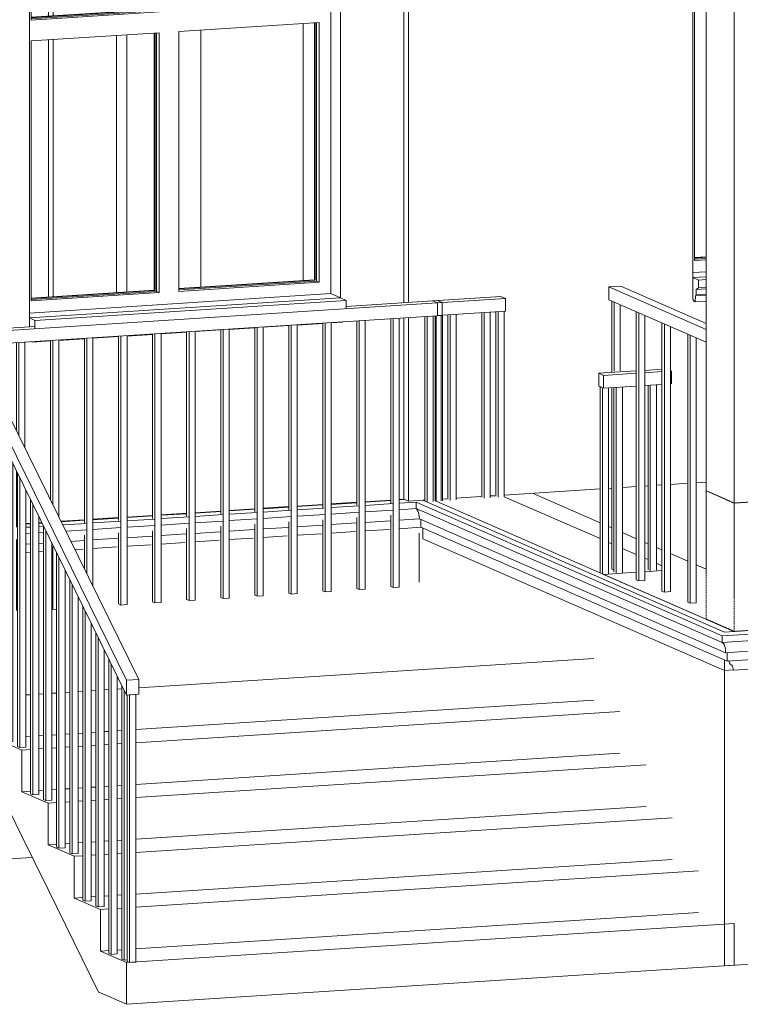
# Model space of a CAD drawing. Header units: millimetres. Extents: x -784 to 360321, y -10607 to 16514.
# Tile 87 of 95: x 335051 to 337819, y -5560 to -1779. Entities that reach past the tile are written whole.
import ezdxf

# ---------------------------------------------------------------- set-up
doc = ezdxf.new("R2010")
doc.units = ezdxf.units.MM
doc.linetypes.add('__FK_przerywana', pattern=[3.2004, 1.6002, -1.6002])
for name, color, linetype, lineweight in [('A-AREA', 7, 'Continuous', 5), ('A-GENM', 7, 'Continuous', 5), ('C-TOPO', 7, 'Continuous', 5), ('S-COLS', 7, 'Continuous', 5), ('S-COLS-SYMB', 7, 'Continuous', 18)]:
    doc.layers.add(name, color=color, linetype=linetype, lineweight=lineweight)
for name, color, linetype, lineweight, true_color in [('A-DOOR', 7, 'Continuous', 18, 0x7f7f7f), ('A-DOOR-FRAM', 7, 'Continuous', 18, 0x7f7f7f), ('A-FLOR', 7, 'Continuous', 18, 0x7f7f7f), ('A-FLOR-HRAL', 7, 'Continuous', 18, 0x7f7f7f), ('A-GLAZ', 7, 'Continuous', 18, 0x7f7f7f), ('A-WALL', 7, 'Continuous', 18, 0x7f7f7f), ('S-STRS', 7, 'Continuous', 18, 0x7f7f7f)]:
    doc.layers.add(name, color=color, linetype=linetype, lineweight=lineweight, true_color=true_color)

# ---------------------------------------------------------------- blocks, each defined once
blk = doc.blocks.new('ARC_DOOR - ARC_DOOR_CABIN_80 x 200-1830823-_3D_ Kopia 1 Kopia 2')
at = {"layer": 'A-DOOR', "color": 252, "lineweight": 9, "true_color": 0x929292}
for p, q in [((-19528.9, -1211.9), (-19528.9, -1765.5)), ((-19528.9, -1856.2), (-19528.9, -2843.5))]:
    blk.add_line(p, q, dxfattribs=at)
at = {"layer": 'A-DOOR-FRAM', "color": 252, "lineweight": 9, "true_color": 0x929292}
for p, q in [((-19528.9, -1765.5), (-19528.9, -1211.9)), ((-19510.2, -1210.7), (-19510.2, -1764.4)), ((-19528.9, -2843.5), (-19528.9, -1856.2)), ((-19510.2, -1855), (-19510.2, -2842.4))]:
    blk.add_line(p, q, dxfattribs=at)
blk = doc.blocks.new('Poręcz - 25mm-V392-_3D_ Kopia 1 Kopia 2')
at = {"layer": 'A-FLOR-HRAL', "lineweight": 9}
for p, q in [((-17073.7, -4015.9), (-17073.7, -2986.6)), ((-17064.7, -4019.8), (-17064.7, -2990.5)), ((-17041.4, -4018.3), (-17041.4, -3000.7)), ((-17073.7, -4015.9), (-17064.7, -4019.8)), ((-17064.7, -4019.8), (-17041.4, -4018.3))]:
    blk.add_line(p, q, dxfattribs=at)
blk = doc.blocks.new('Poręcz - 25mm-V394-_3D_ Kopia 1 Kopia 2')
at = {"layer": 'A-FLOR-HRAL', "lineweight": 9}
for p, q in [((-17365, -3133.6), (-17365, -2859.4)), ((-17356, -3128.6), (-17356, -2863.3)), ((-17332.7, -3127.1), (-17332.7, -2873.5)), ((-17365, -3888.7), (-17365, -3191.8)), ((-17365, -3888.7), (-17356.7, -3892.3))]:
    blk.add_line(p, q, dxfattribs=at)
blk = doc.blocks.new('Poręcz - Poręcz-1529069-_3D_ Kopia 1 Kopia 2')
for name, p in [('Poręcz - 25mm-V394-_3D_ Kopia 1 Kopia 2', (0, 0)), ('Poręcz - 25mm-V392-_3D_ Kopia 1 Kopia 2', (-197.2, 86.1)), ('Poręcz - 25mm-V392-_3D_ Kopia 1 Kopia 2', (-98.6, 43.1)), ('Poręcz - 25mm-V392-_3D_ Kopia 1 Kopia 2', (0, 0))]:
    blk.add_blockref(name, p)
blk = doc.blocks.new('Typ poręczy górnej - Górna poręcz_wewnętrzny_-1529173-_3D_ Kopia 1 Kopia 2')
at = {"layer": 'A-FLOR-HRAL', "lineweight": 9}
for p, q in [((-17376.6, -2805), (-17330, -2802)), ((-17376.6, -2854.3), (-17376.6, -2805)), ((-17002.5, -2968.5), (-17376.6, -2805)), ((-17330, -2802), (-17002.5, -2945.1)), ((-17002.5, -3017.7), (-17376.6, -2854.3))]:
    blk.add_line(p, q, dxfattribs=at)
blk = doc.blocks.new('Poręcz - 25mm-V449-_3D_ Kopia 1 Kopia 2')
at = {"layer": 'A-FLOR-HRAL', "lineweight": 9}
for p, q in [((-18082.9, -3626.3), (-18082.9, -2918.4)), ((-18073.9, -2917.8), (-18073.9, -3630.3)), ((-18050.6, -3628.8), (-18050.6, -2916.3))]:
    blk.add_line(p, q, dxfattribs=at)
blk = doc.blocks.new('Poręcz - 25mm-V450-_3D_ Kopia 1 Kopia 2')
at = {"layer": 'A-FLOR-HRAL', "lineweight": 9}
for p, q in [((-18213.6, -3634.8), (-18213.6, -2926.8)), ((-18204.6, -2926.2), (-18204.6, -3959.1)), ((-18181.3, -3957.6), (-18181.3, -2924.7)), ((-18213.6, -3955.2), (-18213.6, -3682.1)), ((-18204.6, -3959.1), (-18213.6, -3955.2)), ((-18181.3, -3957.6), (-18204.6, -3959.1))]:
    blk.add_line(p, q, dxfattribs=at)
blk = doc.blocks.new('Poręcz - 25mm-V451-_3D_ Kopia 1 Kopia 2')
at = {"layer": 'A-FLOR-HRAL', "lineweight": 9}
for p, q in [((-18475, -3654.4), (-18475, -2943.6)), ((-18466, -2943), (-18466, -3975.9)), ((-18442.7, -3974.4), (-18442.7, -2941.5)), ((-18475, -3972), (-18475, -3699)), ((-18466, -3975.9), (-18475, -3972)), ((-18442.7, -3974.4), (-18466, -3975.9))]:
    blk.add_line(p, q, dxfattribs=at)
blk = doc.blocks.new('Poręcz - 25mm-V452-_3D_ Kopia 1 Kopia 2')
at = {"layer": 'A-FLOR-HRAL', "lineweight": 9}
for p, q in [((-18605.6, -3663.1), (-18605.6, -2952)), ((-18596.7, -2951.5), (-18596.7, -3984.3)), ((-18573.3, -3982.8), (-18573.3, -2950)), ((-18605.6, -3980.4), (-18605.6, -3707.4)), ((-18596.7, -3984.3), (-18605.6, -3980.4)), ((-18573.3, -3982.8), (-18596.7, -3984.3))]:
    blk.add_line(p, q, dxfattribs=at)
blk = doc.blocks.new('Poręcz - 25mm-V453-_3D_ Kopia 1 Kopia 2')
at = {"layer": 'A-FLOR-HRAL', "lineweight": 9}
for p, q in [((-19389.8, -3710.5), (-19389.8, -3002.6)), ((-19380.9, -3002), (-19380.9, -3907.4)), ((-19357.5, -3954.8), (-19357.5, -3000.5)), ((-19389.8, -3889.1), (-19389.8, -3757.9))]:
    blk.add_line(p, q, dxfattribs=at)
blk = doc.blocks.new('Poręcz - 25mm-V454-_3D_ Kopia 1 Kopia 2')
at = {"layer": 'A-FLOR-HRAL', "lineweight": 9}
for p, q in [((-19520.5, -3623.5), (-19520.5, -3011)), ((-19511.5, -3010.4), (-19511.5, -3641.7)), ((-19488.2, -3689.1), (-19488.2, -3008.9)), ((-19511.5, -3801.3), (-19511.5, -4043.3)), ((-19497.2, -4042.3), (-19511.5, -4043.3))]:
    blk.add_line(p, q, dxfattribs=at)
blk = doc.blocks.new('Poręcz - 25mm-V455-_3D_ Kopia 1 Kopia 2')
at = {"layer": 'A-FLOR-HRAL', "lineweight": 9}
for p, q in [((-19651.2, -3357.8), (-19651.2, -3019.4)), ((-19642.2, -3018.8), (-19642.2, -3376)), ((-19618.9, -3423.5), (-19618.9, -3017.3)), ((-19651.2, -3727.4), (-19651.2, -3512.7)), ((-19651.2, -4047.8), (-19651.2, -3774.8))]:
    blk.add_line(p, q, dxfattribs=at)
blk = doc.blocks.new('Poręcz - 25mm-V456-_3D_ Kopia 1 Kopia 2')
at = {"layer": 'A-FLOR-HRAL', "lineweight": 9}
for p, q in [((-19781.9, -3249), (-19781.9, -3027.8)), ((-19772.9, -3027.2), (-19772.9, -3252.9)), ((-19749.6, -3263.1), (-19749.6, -3025.7)), ((-19749.6, -4058.6), (-19749.6, -3335.8)), ((-19749.6, -4058.6), (-19766.1, -4059.7))]:
    blk.add_line(p, q, dxfattribs=at)
blk = doc.blocks.new('Poręcz - 25mm-V457-_3D_ Kopia 1 Kopia 2')
at = {"layer": 'A-FLOR-HRAL', "lineweight": 9}
for p, q in [((-19912.6, -3191.9), (-19912.6, -3036.2)), ((-19903.6, -3035.7), (-19903.6, -3195.9)), ((-19880.3, -3206.1), (-19880.3, -3034.1)), ((-19912.6, -3744.2), (-19912.6, -3264.6)), ((-19903.6, -3268.5), (-19903.6, -4068.5)), ((-19912.6, -4064.6), (-19912.6, -3783.3)), ((-19903.6, -4068.5), (-19912.6, -4064.6))]:
    blk.add_line(p, q, dxfattribs=at)
blk = doc.blocks.new('Poręcz - 25mm-V458-_3D_ Kopia 1 Kopia 2')
at = {"layer": 'A-FLOR-HRAL', "lineweight": 9}
for p, q in [((-20043.3, -3134.9), (-20043.3, -3044.6)), ((-20034.3, -3044.1), (-20034.3, -3138.8)), ((-20011, -3149), (-20011, -3042.6)), ((-20011, -4075.4), (-20011, -3221.6)), ((-20011, -4075.4), (-20017, -4075.8))]:
    blk.add_line(p, q, dxfattribs=at)
blk = doc.blocks.new('Poręcz - 25mm-V459-_3D_ Kopia 1 Kopia 2')
at = {"layer": 'A-FLOR-HRAL', "lineweight": 9}
for p, q in [((-20174, -3077.8), (-20174, -3058.5)), ((-20165, -3052.5), (-20165, -3081.7)), ((-20141.7, -3091.9), (-20141.7, -3051)), ((-20165, -3154.4), (-20165, -4085.4)), ((-20165, -4085.4), (-20166.8, -4084.6)), ((-20149.7, -4084.4), (-20165, -4085.4))]:
    blk.add_line(p, q, dxfattribs=at)
blk = doc.blocks.new('Poręcz - 25mm-V460-_3D_ Kopia 1 Kopia 2')
at = {"layer": 'A-FLOR-HRAL', "lineweight": 9}
for p, q in [((-20304.7, -3769.5), (-20304.7, -3093.4)), ((-20304.7, -4089.9), (-20304.7, -3808.5))]:
    blk.add_line(p, q, dxfattribs=at)
blk = doc.blocks.new('Poręcz - 25mm-V461-_3D_ Kopia 1 Kopia 2')
at = {"layer": 'A-FLOR-HRAL', "lineweight": 9}
for p, q in [((-20350.4, -4102.6), (-20350.4, -3073.4)), ((-20341.5, -4106.5), (-20341.5, -3077.3)), ((-20318.1, -3087.5), (-20318.1, -4105)), ((-20341.5, -4106.5), (-20350.4, -4102.6)), ((-20318.1, -4105), (-20341.5, -4106.5))]:
    blk.add_line(p, q, dxfattribs=at)
blk = doc.blocks.new('Poręcz - 25mm-V462-_3D_ Kopia 1 Kopia 2')
at = {"layer": 'A-FLOR-HRAL', "lineweight": 9}
for p, q in [((-19948.9, -4278), (-19948.9, -3248.8)), ((-19940, -4281.9), (-19940, -3257.1)), ((-19916.6, -3262.9), (-19916.6, -4280.4)), ((-19940, -4281.9), (-19948.9, -4278)), ((-19916.6, -4280.4), (-19940, -4281.9))]:
    blk.add_line(p, q, dxfattribs=at)
blk = doc.blocks.new('Poręcz - 25mm-V463-_3D_ Kopia 1 Kopia 2')
at = {"layer": 'A-FLOR-HRAL', "lineweight": 9}
for p, q in [((-19748.2, -4365.7), (-19748.2, -3336.5)), ((-19739.2, -4369.6), (-19739.2, -3340.4)), ((-19739.2, -4369.6), (-19748.2, -4365.7)), ((-19723.1, -4368.6), (-19739.2, -4369.6))]:
    blk.add_line(p, q, dxfattribs=at)
blk = doc.blocks.new('Poręcz - 25mm-V464-_3D_ Kopia 1 Kopia 2')
at = {"layer": 'A-FLOR-HRAL', "lineweight": 9}
for p, q in [((-19698, -4547.8), (-19698, -3417.6)), ((-19689, -4551.8), (-19689, -3435.8)), ((-19665.7, -3483.3), (-19665.7, -4550.3)), ((-19689, -4551.8), (-19698, -4547.8)), ((-19665.7, -4550.3), (-19689, -4551.8))]:
    blk.add_line(p, q, dxfattribs=at)
blk = doc.blocks.new('Poręcz - 25mm-V465-_3D_ Kopia 1 Kopia 2')
at = {"layer": 'A-FLOR-HRAL', "lineweight": 9}
for p, q in [((-19647.8, -4569.8), (-19647.8, -3519.6)), ((-19638.8, -4573.7), (-19638.8, -3537.8)), ((-19615.5, -3585.3), (-19615.5, -4572.2)), ((-19638.8, -4573.7), (-19647.8, -4569.8)), ((-19615.5, -4572.2), (-19638.8, -4573.7))]:
    blk.add_line(p, q, dxfattribs=at)
blk = doc.blocks.new('Poręcz - 25mm-V466-_3D_ Kopia 1 Kopia 2')
at = {"layer": 'A-FLOR-HRAL', "lineweight": 9}
for p, q in [((-19396.8, -5160), (-19396.8, -4029.7)), ((-19387.9, -5163.9), (-19387.9, -4051.7)), ((-19364.5, -4095.4), (-19364.5, -5162.4)), ((-19387.9, -5163.9), (-19396.8, -5160)), ((-19364.5, -5162.4), (-19387.9, -5163.9))]:
    blk.add_line(p, q, dxfattribs=at)
blk = doc.blocks.new('Poręcz - 25mm-V467-_3D_ Kopia 1 Kopia 2')
at = {"layer": 'A-FLOR-HRAL', "lineweight": 9}
for p, q in [((-19246.3, -5386), (-19246.3, -4335.8)), ((-19237.3, -5389.9), (-19237.3, -4354)), ((-19237.3, -5389.9), (-19246.3, -5386)), ((-19225.7, -5389.1), (-19237.3, -5389.9))]:
    blk.add_line(p, q, dxfattribs=at)
blk = doc.blocks.new('Poręcz - 25mm-V468-_3D_ Kopia 1 Kopia 2')
at = {"layer": 'A-FLOR-HRAL', "lineweight": 9}
for p, q in [((-20370, -3773.7), (-20370, -3064.8)), ((-20361.1, -4098), (-20361.1, -3068.7)), ((-20370, -4094.1), (-20370, -3812.7)), ((-20361.1, -4098), (-20370, -4094.1)), ((-20350.4, -4097.3), (-20361.1, -4098))]:
    blk.add_line(p, q, dxfattribs=at)
blk = doc.blocks.new('Poręcz - 25mm-V469-_3D_ Kopia 1 Kopia 2')
at = {"layer": 'A-FLOR-HRAL', "lineweight": 9}
for p, q in [((-19723.1, -4376.7), (-19723.1, -3366.6)), ((-19714.1, -4380.6), (-19714.1, -3384.8)), ((-19714.1, -4380.6), (-19723.1, -4376.7)), ((-19698, -4379.6), (-19714.1, -4380.6))]:
    blk.add_line(p, q, dxfattribs=at)
blk = doc.blocks.new('Poręcz - 25mm-V470-_3D_ Kopia 1 Kopia 2')
at = {"layer": 'A-FLOR-HRAL', "lineweight": 9}
for p, q in [((-18043.9, -2915.8), (-18043.9, -3628.3)), ((-18020.6, -3626.8), (-18020.6, -2914.3))]:
    blk.add_line(p, q, dxfattribs=at)
blk = doc.blocks.new('Poręcz - 25mm-V471-_3D_ Kopia 1 Kopia 2')
at = {"layer": 'A-FLOR-HRAL', "lineweight": 9}
for p, q in [((-19225.7, -5395), (-19225.7, -4372)), ((-19216.7, -4371.5), (-19193.4, -4370)), ((-19216.7, -5398.9), (-19216.7, -4371.5)), ((-19193.4, -4370), (-19193.4, -5397.4)), ((-19216.7, -5398.9), (-19225.7, -5395)), ((-19193.4, -5397.4), (-19216.7, -5398.9))]:
    blk.add_line(p, q, dxfattribs=at)
blk = doc.blocks.new('Poręcz - Poręcz-1536058-_3D_ Kopia 1 Kopia 2')
for name, p in [('Poręcz - 25mm-V451-_3D_ Kopia 1 Kopia 2', (0, 0)), ('Poręcz - 25mm-V450-_3D_ Kopia 1 Kopia 2', (-130.7, -8.4)), ('Poręcz - 25mm-V450-_3D_ Kopia 1 Kopia 2', (0, 0)), ('Poręcz - 25mm-V449-_3D_ Kopia 1 Kopia 2', (0, 0)), ('Poręcz - 25mm-V470-_3D_ Kopia 1 Kopia 2', (0, 0)), ('Poręcz - 25mm-V450-_3D_ Kopia 1 Kopia 2', (-914.9, -58.9)), ('Poręcz - 25mm-V450-_3D_ Kopia 1 Kopia 2', (-784.2, -50.5)), ('Poręcz - 25mm-V450-_3D_ Kopia 1 Kopia 2', (-653.5, -42.1)), ('Poręcz - 25mm-V450-_3D_ Kopia 1 Kopia 2', (-522.8, -33.7)), ('Poręcz - 25mm-V452-_3D_ Kopia 1 Kopia 2', (0, 0)), ('Poręcz - 25mm-V455-_3D_ Kopia 1 Kopia 2', (0, 0)), ('Poręcz - 25mm-V454-_3D_ Kopia 1 Kopia 2', (0, 0)), ('Poręcz - 25mm-V453-_3D_ Kopia 1 Kopia 2', (0, 0)), ('Poręcz - 25mm-V450-_3D_ Kopia 1 Kopia 2', (-1045.6, -67.4)), ('Poręcz - 25mm-V459-_3D_ Kopia 1 Kopia 2', (0, 0)), ('Poręcz - 25mm-V458-_3D_ Kopia 1 Kopia 2', (0, 0)), ('Poręcz - 25mm-V457-_3D_ Kopia 1 Kopia 2', (0, 0)), ('Poręcz - 25mm-V456-_3D_ Kopia 1 Kopia 2', (0, 0)), ('Poręcz - 25mm-V468-_3D_ Kopia 1 Kopia 2', (0, 0)), ('Poręcz - 25mm-V461-_3D_ Kopia 1 Kopia 2', (0, 0)), ('Poręcz - 25mm-V460-_3D_ Kopia 1 Kopia 2', (0, 0)), ('Poręcz - 25mm-V461-_3D_ Kopia 1 Kopia 2', (50.2, -21.9)), ('Poręcz - 25mm-V461-_3D_ Kopia 1 Kopia 2', (100.4, -43.8)), ('Poręcz - 25mm-V461-_3D_ Kopia 1 Kopia 2', (150.6, -65.8)), ('Poręcz - 25mm-V461-_3D_ Kopia 1 Kopia 2', (200.8, -87.7)), ('Poręcz - 25mm-V461-_3D_ Kopia 1 Kopia 2', (250.9, -109.6)), ('Poręcz - 25mm-V461-_3D_ Kopia 1 Kopia 2', (301.1, -131.5)), ('Poręcz - 25mm-V461-_3D_ Kopia 1 Kopia 2', (351.3, -153.5)), ('Poręcz - 25mm-V462-_3D_ Kopia 1 Kopia 2', (0, 0)), ('Poręcz - 25mm-V461-_3D_ Kopia 1 Kopia 2', (451.7, -197.3)), ('Poręcz - 25mm-V461-_3D_ Kopia 1 Kopia 2', (501.9, -219.2)), ('Poręcz - 25mm-V461-_3D_ Kopia 1 Kopia 2', (552.1, -241.2)), ('Poręcz - 25mm-V463-_3D_ Kopia 1 Kopia 2', (0, 0)), ('Poręcz - 25mm-V469-_3D_ Kopia 1 Kopia 2', (0, 0)), ('Poręcz - 25mm-V464-_3D_ Kopia 1 Kopia 2', (0, 0)), ('Poręcz - 25mm-V465-_3D_ Kopia 1 Kopia 2', (0, 0)), ('Poręcz - 25mm-V464-_3D_ Kopia 1 Kopia 2', (100.4, -204)), ('Poręcz - 25mm-V465-_3D_ Kopia 1 Kopia 2', (100.4, -204)), ('Poręcz - 25mm-V464-_3D_ Kopia 1 Kopia 2', (200.8, -408.1)), ('Poręcz - 25mm-V465-_3D_ Kopia 1 Kopia 2', (200.8, -408.1)), ('Poręcz - 25mm-V466-_3D_ Kopia 1 Kopia 2', (0, 0)), ('Poręcz - 25mm-V465-_3D_ Kopia 1 Kopia 2', (301.1, -612.1)), ('Poręcz - 25mm-V464-_3D_ Kopia 1 Kopia 2', (401.5, -816.2)), ('Poręcz - 25mm-V467-_3D_ Kopia 1 Kopia 2', (0, 0)), ('Poręcz - 25mm-V471-_3D_ Kopia 1 Kopia 2', (0, 0))]:
    blk.add_blockref(name, p)
blk = doc.blocks.new('Poręcz - 25mm-V472-_3D_ Kopia 1 Kopia 2')
at = {"layer": 'A-FLOR-HRAL', "lineweight": 9}
for p, q in [((-17226, -3182.9), (-17226, -3890.9)), ((-17217.1, -3894.8), (-17217.1, -3182.3)), ((-17193.7, -3893.3), (-17193.7, -3180.8))]:
    blk.add_line(p, q, dxfattribs=at)
blk = doc.blocks.new('Poręcz - 25mm-V473-_3D_ Kopia 1 Kopia 2')
at = {"layer": 'A-FLOR-HRAL', "lineweight": 9}
blk.add_line((-17172.3, -3179.4), (-17172.3, -3887.4), dxfattribs=at)
blk = doc.blocks.new('Poręcz - 25mm-V474-_3D_ Kopia 1 Kopia 2')
at = {"layer": 'A-FLOR-HRAL', "lineweight": 9}
for p, q in [((-17410.4, -3188), (-17410.4, -3902.7)), ((-17401.4, -3191.9), (-17410.4, -3188)), ((-17401.4, -3906.7), (-17401.4, -3191.9)), ((-17378.1, -3905.2), (-17378.1, -3192.7))]:
    blk.add_line(p, q, dxfattribs=at)
blk = doc.blocks.new('Poręcz - Poręcz-1536061-_3D_ Kopia 1 Kopia 2')
for name, p in [('Poręcz - 25mm-V474-_3D_ Kopia 1 Kopia 2', (0, 0)), ('Poręcz - 25mm-V472-_3D_ Kopia 1 Kopia 2', (-130.7, -8.4)), ('Poręcz - 25mm-V472-_3D_ Kopia 1 Kopia 2', (0, 0)), ('Poręcz - 25mm-V473-_3D_ Kopia 1 Kopia 2', (0, 0))]:
    blk.add_blockref(name, p)
blk = doc.blocks.new('Poręcz - Poręcz-1536065-_3D_ Kopia 1 Kopia 2')
for name, p in [('Poręcz - 25mm-V449-_3D_ Kopia 1 Kopia 2', (88.3, 5.7)), ('Poręcz - 25mm-V449-_3D_ Kopia 1 Kopia 2', (219, 14.1)), ('Poręcz - 25mm-V449-_3D_ Kopia 1 Kopia 2', (272.7, 17.6)), ('Poręcz - 25mm-V470-_3D_ Kopia 1 Kopia 2', (4.7, 0.3))]:
    blk.add_blockref(name, p)
blk = doc.blocks.new('Typ poręczy górnej - Górna poręcz_wewnętrzny_-1536074-_3D_ Kopia 1 Kopia 2')
at = {"layer": 'A-FLOR-HRAL', "lineweight": 9}
for p, q in [((-18016.1, -2864.8), (-20321.6, -3013.3)), ((-18385.3, -2879.6), (-18034, -2856.9)), ((-18034, -2856.9), (-18016.1, -2864.8)), ((-18016.1, -2864.8), (-18016.1, -2914.1)), ((-18016.1, -2914.1), (-20223.2, -3056.2)), ((-20386.2, -3008.5), (-19580.3, -2956.5)), ((-19730.3, -3295), (-20386.2, -3008.5)), ((-20386.2, -3008.5), (-20386.2, -3057.8)), ((-20321.6, -3013.3), (-19683.6, -3292)), ((-20386.2, -3057.8), (-19735.1, -3342.2)), ((-19683.6, -3292), (-19730.3, -3295)), ((-19228.4, -4315.2), (-19730.3, -3295)), ((-19683.6, -3292), (-19181.7, -4312.2)), ((-19735.1, -3342.2), (-19228.4, -4372.2)), ((-19181.7, -4312.2), (-19228.4, -4315.2)), ((-19228.4, -4315.2), (-19228.4, -4372.2)), ((-19181.7, -4369.2), (-19181.7, -4312.2)), ((-19228.4, -4372.2), (-19181.7, -4369.2))]:
    blk.add_line(p, q, dxfattribs=at)
blk = doc.blocks.new('Typ poręczy górnej - Górna poręcz_wewnętrzny_-1536087-_3D_ Kopia 1 Kopia 2')
at = {"layer": 'A-FLOR-HRAL', "lineweight": 9}
for p, q in [((-17414.9, -3136.8), (-17270.9, -3127.5)), ((-17414.9, -3136.8), (-17414.9, -3186.1)), ((-17397, -3144.6), (-17414.9, -3136.8)), ((-17270.9, -3136.5), (-17397, -3144.6)), ((-17238.6, -3125.4), (-17172.3, -3121.1)), ((-17172.3, -3130.1), (-17238.6, -3134.4)), ((-17135.6, -3127.8), (-17135.6, -3177)), ((-17397, -3193.9), (-17397, -3144.6)), ((-17414.9, -3186.1), (-17401.4, -3191.9)), ((-17270.9, -3185.8), (-17397, -3193.9)), ((-17172.3, -3179.4), (-17238.6, -3183.7))]:
    blk.add_line(p, q, dxfattribs=at)
blk = doc.blocks.new('Typ poręczy górnej - Górna poręcz_wewnętrzny_-1536098-_3D_ Kopia 1 Kopia 2')
at = {"layer": 'A-FLOR-HRAL', "lineweight": 9}
for p, q in [((-18052.7, -2858.1), (-17791.3, -2841.3)), ((-18034.8, -2866), (-18052.7, -2858.1)), ((-17773.4, -2849.1), (-18034.8, -2866)), ((-18034.8, -2915.3), (-18034.8, -2866)), ((-17791.3, -2841.3), (-17773.4, -2849.1)), ((-17773.4, -2849.1), (-17773.4, -2898.4)), ((-17773.4, -2898.4), (-18034.8, -2915.3))]:
    blk.add_line(p, q, dxfattribs=at)
blk = doc.blocks.new('Aluprof_MB-45_I_Alu_Window-FIX-4-panel_ENG_R-00495 - 1230 x 1481-1589404-_3D_ Kopia 1 Kopia 2')
at = {"layer": 'A-GLAZ', "lineweight": 9}
for p, q in [((-15896.7, -959.5), (-15896.7, -2675.7)), ((-15896.7, -959.5), (-15896.7, -2675.7)), ((-16479.7, -1024.5), (-15940.6, -989.8)), ((-15951.3, -990.5), (-15951.3, -1549.4)), ((-15940.6, -989.8), (-15940.6, -1554.1)), ((-17047.8, -1061.1), (-17002.5, -1058.2)), ((-16614.9, -1033.2), (-16555.3, -1029.4)), ((-16566.1, -1589), (-16566.1, -1029.1)), ((-16555.3, -1029.4), (-16555.3, -1593.7)), ((-16479.7, -1588.9), (-16479.7, -1024.5)), ((-17047.8, -1625.5), (-17047.8, -1061.1)), ((-16479.7, -1583.5), (-15951.3, -1549.4)), ((-15951.3, -1549.4), (-15940.6, -1554.1)), ((-15940.6, -1554.1), (-16479.7, -1588.9)), ((-17048.1, -1620.1), (-17002.5, -1617.2)), ((-17002.5, -1622.6), (-17047.8, -1625.5)), ((-16614.9, -1592.2), (-16566.1, -1589)), ((-16555.3, -1593.7), (-16614.9, -1597.6)), ((-16566.1, -1589), (-16555.3, -1593.7)), ((-16479.7, -1668.7), (-15940.6, -1634)), ((-15951.3, -1634.7), (-15951.3, -2627.5)), ((-15940.6, -1634), (-15940.6, -2632.1)), ((-16614.9, -1677.4), (-16555.3, -1673.6)), ((-16566.1, -2667.1), (-16566.1, -1674.3)), ((-16555.3, -1673.6), (-16555.3, -2671.8)), ((-16479.7, -2666.9), (-16479.7, -1668.7)), ((-17047.8, -1705.3), (-17002.5, -1702.4)), ((-17047.8, -2703.5), (-17047.8, -1705.3)), ((-15940.6, -2632.1), (-16479.7, -2666.9)), ((-15951.3, -2627.5), (-16475.6, -2661.2)), ((-15940.6, -2632.1), (-15951.3, -2627.5)), ((-16566.1, -2667.1), (-16614.9, -2670.2)), ((-16555.3, -2671.8), (-16614.9, -2675.6)), ((-16614.9, -2721.9), (-15896.7, -2675.7)), ((-15896.7, -2675.7), (-16614.9, -2721.9)), ((-16555.3, -2671.8), (-16566.1, -2667.1)), ((-17002.5, -2695.2), (-17047.8, -2698.1)), ((-17002.5, -2700.6), (-17047.8, -2703.5)), ((-17054, -2750.2), (-17002.5, -2746.9)), ((-17002.5, -2746.9), (-17054, -2750.2))]:
    blk.add_line(p, q, dxfattribs=at)
at = {"layer": 'A-GLAZ', "color": 252, "lineweight": 9, "true_color": 0x929292}
for p, q in [((-15959.5, -991), (-15959.5, -1541.5)), ((-15956.3, -1544.7), (-15956.3, -990.8)), ((-16574.2, -1579.3), (-16574.2, -1030.6)), ((-16571, -1030.4), (-16571, -1582.8)), ((-16479.7, -1577.8), (-15959.5, -1544.3)), ((-15956.3, -1545.7), (-16479.7, -1579.4)), ((-15959.5, -1544.3), (-15956.3, -1545.7)), ((-16614.9, -1586.5), (-16574.2, -1583.9)), ((-16571, -1585.3), (-16614.9, -1588.2)), ((-16574.2, -1583.9), (-16571, -1585.3)), ((-17048.5, -1614.5), (-17002.5, -1611.5)), ((-17002.5, -1613.1), (-17048.4, -1616.1)), ((-15959.5, -1635.2), (-15959.5, -2622.3)), ((-15956.3, -2623.7), (-15956.3, -1635)), ((-16574.2, -2661.9), (-16574.2, -1674.8)), ((-16571, -1674.6), (-16571, -2663.3)), ((-15959.5, -2622.3), (-16479.7, -2655.8)), ((-16479.7, -2657.5), (-15956.3, -2623.7)), ((-15956.3, -2623.7), (-15959.5, -2622.3)), ((-16574.2, -2661.9), (-16614.9, -2664.5)), ((-16614.9, -2666.2), (-16571, -2663.3)), ((-16571, -2663.3), (-16574.2, -2661.9)), ((-17002.5, -2689.5), (-17047.8, -2692.4)), ((-17047.8, -2694), (-17002.5, -2691.1))]:
    blk.add_line(p, q, dxfattribs=at)
blk = doc.blocks.new('Aluprof_MB-45_I_Alu_Window-FIX-4-panel_ENG_R-00495 - 1230 x 1481-1597105-_3D_ Kopia 1 Kopia 2')
at = {"layer": 'A-GLAZ', "lineweight": 9}
for p, q in [((-18444.5, -1114.6), (-18444.5, -2830.8)), ((-18444.5, -1114.6), (-18444.5, -2830.8)), ((-19027.5, -1179.6), (-18488.4, -1144.9)), ((-18499.1, -1145.6), (-18499.1, -1704.6)), ((-18488.4, -1144.9), (-18488.4, -1709.3)), ((-19595.5, -1216.2), (-19103.1, -1184.5)), ((-19113.9, -1744.2), (-19113.9, -1184.3)), ((-19103.1, -1184.5), (-19103.1, -1748.9)), ((-19027.5, -1744), (-19027.5, -1179.6)), ((-19595.5, -1780.6), (-19595.5, -1216.2)), ((-19027.5, -1738.6), (-18499.1, -1704.6)), ((-18488.4, -1709.3), (-19027.5, -1744)), ((-18499.1, -1704.6), (-18488.4, -1709.3)), ((-19595.9, -1775.3), (-19113.9, -1744.2)), ((-19103.1, -1748.9), (-19595.5, -1780.6)), ((-19113.9, -1744.2), (-19103.1, -1748.9)), ((-19027.5, -1823.9), (-18488.4, -1789.1)), ((-18499.1, -1789.8), (-18499.1, -2782.6)), ((-18488.4, -1789.1), (-18488.4, -2787.3)), ((-19595.5, -1860.5), (-19103.1, -1828.7)), ((-19113.9, -2822.2), (-19113.9, -1829.4)), ((-19103.1, -1828.7), (-19103.1, -2826.9)), ((-19027.5, -2822), (-19027.5, -1823.9)), ((-19595.5, -2858.6), (-19595.5, -1860.5)), ((-18499.1, -2782.6), (-19027.5, -2816.6)), ((-18488.4, -2787.3), (-19027.5, -2822)), ((-18488.4, -2787.3), (-18499.1, -2782.6)), ((-19601.8, -2905.4), (-18444.5, -2830.8)), ((-18444.5, -2830.8), (-19601.8, -2905.4)), ((-19113.9, -2822.2), (-19595.5, -2853.2)), ((-19103.1, -2826.9), (-19595.5, -2858.6)), ((-19103.1, -2826.9), (-19113.9, -2822.2))]:
    blk.add_line(p, q, dxfattribs=at)
at = {"layer": 'A-GLAZ', "color": 252, "lineweight": 9, "true_color": 0x929292}
for p, q in [((-18507.3, -1146.1), (-18507.3, -1696.6)), ((-18504.1, -1699.8), (-18504.1, -1145.9)), ((-19122, -1734.5), (-19122, -1185.7)), ((-19118.8, -1185.5), (-19118.8, -1738)), ((-19027.5, -1733), (-18507.3, -1699.5)), ((-18504.1, -1700.9), (-19027.5, -1734.6)), ((-18507.3, -1699.5), (-18504.1, -1700.9)), ((-19596.3, -1769.6), (-19122, -1739.1)), ((-19122, -1739.1), (-19118.8, -1740.5)), ((-19118.8, -1740.5), (-19596.2, -1771.2)), ((-18507.3, -1790.4), (-18507.3, -2777.5)), ((-18504.1, -2778.9), (-18504.1, -1790.2)), ((-19122, -2817.1), (-19122, -1830)), ((-19118.8, -1829.8), (-19118.8, -2818.5)), ((-18507.3, -2777.5), (-19027.5, -2811)), ((-19027.5, -2812.6), (-18504.1, -2778.9)), ((-18504.1, -2778.9), (-18507.3, -2777.5)), ((-19122, -2817.1), (-19595.5, -2847.6)), ((-19595.5, -2849.2), (-19118.8, -2818.5)), ((-19118.8, -2818.5), (-19122, -2817.1))]:
    blk.add_line(p, q, dxfattribs=at)
blk = doc.blocks.new('Modele ogólne 4 - Modele ogólne 4-1837164-_3D_ Kopia 1 Kopia 2')
at = {"layer": 'A-GENM'}
for p, q in [((-18406.9, -2847.2), (-19601.8, -2924.2)), ((-18385.3, -2856.6), (-19580.3, -2933.6)), ((-18406.9, -2847.2), (-18385.3, -2856.6)), ((-18385.3, -2856.6), (-18385.3, -2886.2)), ((-19580.3, -2933.6), (-19601.8, -2924.2)), ((-19601.8, -2924.2), (-19601.8, -2957.9)), ((-19580.3, -2963.2), (-19580.3, -2933.6)), ((-18475, -2945), (-18573.3, -2951.4)), ((-18397.5, -2940.1), (-18442.7, -2943)), ((-18997.7, -2978.7), (-19096.1, -2985.1)), ((-18867, -2970.3), (-18965.4, -2976.6)), ((-18736.3, -2961.9), (-18834.7, -2968.2)), ((-18605.6, -2953.5), (-18704, -2959.8)), ((-19520.5, -3012.4), (-19592.4, -3017)), ((-19389.8, -3004), (-19488.2, -3010.3)), ((-19259.1, -2995.6), (-19357.5, -3001.9)), ((-19128.4, -2987.1), (-19226.8, -2993.5))]:
    blk.add_line(p, q, dxfattribs=at)
blk = doc.blocks.new('Modele ogólne 5 - Modele ogólne 5-1837464-_3D_ Kopia 1 Kopia 2')
at = {"layer": 'A-GENM'}
for p, q in [((-17002.5, -2765.8), (-17054, -2769.1)), ((-17032.5, -2778.5), (-17054, -2769.1)), ((-17054, -2769.1), (-17054, -2851.8)), ((-17002.5, -2776.5), (-17032.5, -2778.5)), ((-17032.5, -2808), (-17032.5, -2778.5)), ((-17043.9, -2839.6), (-17040.6, -2834.6)), ((-17040.6, -2814.9), (-17032.5, -2808)), ((-17002.5, -2812.5), (-17040.6, -2814.9)), ((-17040.6, -2834.6), (-17040.6, -2814.9)), ((-17002.5, -2832.2), (-17040.6, -2834.6)), ((-17002.5, -2806.1), (-17032.5, -2808)), ((-17051.8, -2858.8), (-17044.6, -2861.9)), ((-17044.6, -2861.9), (-17043.9, -2839.6)), ((-17002.5, -2859.2), (-17044.6, -2861.9)), ((-17002.5, -2836.9), (-17043.9, -2839.6))]:
    blk.add_line(p, q, dxfattribs=at)
blk.add_polyline3d([(-17054, -2851.8, 0), (-17053.4, -2852.3, 0), (-17052.9, -2853.1, 0), (-17052.4, -2854.2, 0), (-17052.1, -2855.6, 0), (-17051.9, -2857.2, 0), (-17051.8, -2858.8, 0)], dxfattribs=at)
blk = doc.blocks.new('Modele ogólne 10 - Modele ogólne 10-1844524-_3D_ Kopia 1 Kopia 2')
at = {"layer": 'A-GENM'}
for p, q in [((-18213.6, -3623.5), (-18312, -3629.8)), ((-18164.1, -3620.3), (-18181.3, -3621.4)), ((-16894.9, -4127.9), (-18039.3, -3628)), ((-16940.9, -4145.3), (-8837.9, -3623.2)), ((-8941.2, -3615.5), (-16894.9, -4127.9)), ((-18867, -3665.6), (-18965.4, -3671.9)), ((-18736.3, -3657.1), (-18834.7, -3663.5)), ((-18605.6, -3648.7), (-18704, -3655.1)), ((-18704, -3669.4), (-18596.7, -3662.5)), ((-18475, -3640.3), (-18573.3, -3646.6)), ((-18573.3, -3661), (-18470.9, -3654.4)), ((-18344.3, -3631.9), (-18442.7, -3638.2)), ((-18442.7, -3652.6), (-18335.3, -3645.7)), ((-18312, -3644.2), (-18204.6, -3637.3)), ((-18204.6, -3661.9), (-18312, -3668.8)), ((-18181.3, -3635.8), (-18116.8, -3631.6)), ((-18116.8, -3656.2), (-18181.3, -3660.4)), ((-18116.8, -3631.6), (-16940.9, -4145.3)), ((-18116.8, -3656.2), (-18116.8, -3631.6)), ((-16940.9, -4169.9), (-18116.8, -3656.2)), ((-8837.9, -3647.9), (-16940.9, -4169.9)), ((-19389.8, -3699.2), (-19480.4, -3705.1)), ((-19259.1, -3690.8), (-19357.5, -3697.2)), ((-19357.5, -3711.5), (-19250.2, -3704.6)), ((-19128.4, -3682.4), (-19226.8, -3688.7)), ((-19226.8, -3703.1), (-19119.5, -3696.2)), ((-18997.7, -3674), (-19096.1, -3680.3)), ((-19096.1, -3694.7), (-18988.8, -3687.8)), ((-18965.4, -3686.3), (-18858.1, -3679.4)), ((-18858.1, -3704), (-18965.4, -3710.9)), ((-18834.7, -3677.9), (-18727.4, -3670.9)), ((-18727.4, -3695.6), (-18834.7, -3702.5)), ((-18596.7, -3687.2), (-18704, -3694.1)), ((-18466, -3678.7), (-18573.3, -3685.7)), ((-18335.3, -3670.3), (-18442.7, -3677.2)), ((-18215.3, -3703), (-18312, -3709.3)), ((-18104.2, -3695.9), (-18181.3, -3700.8)), ((-16928.4, -4209.5), (-18104.2, -3695.9)), ((-18098.1, -3728.1), (-18098.1, -3698.6)), ((-8866.1, -3690.2), (-16928.4, -4209.5)), ((-19597.6, -3712.6), (-19615.5, -3713.8)), ((-19615.5, -3728.1), (-19597.6, -3727)), ((-19554.2, -3709.8), (-19565.3, -3710.5)), ((-19565.3, -3724.9), (-19547.4, -3723.8)), ((-19473.5, -3719), (-19380.9, -3713)), ((-19380.9, -3737.7), (-19461.8, -3742.9)), ((-19250.2, -3729.3), (-19357.5, -3736.2)), ((-19119.5, -3720.8), (-19226.8, -3727.8)), ((-18988.8, -3712.4), (-19096.1, -3719.3)), ((-18738, -3736.7), (-18834.7, -3742.9)), ((-18607.3, -3728.3), (-18704, -3734.5)), ((-18476.7, -3719.9), (-18573.3, -3726.1)), ((-18346, -3711.4), (-18442.7, -3717.7)), ((-18219.1, -3735.9), (-18312, -3741.8)), ((-18098.1, -3728.1), (-18181.3, -3733.4)), ((-16922.2, -4241.7), (-18098.1, -3728.1)), ((-8879.9, -3723.6), (-16922.2, -4241.7)), ((-19597.6, -3751.6), (-19615.5, -3752.8)), ((-19547.4, -3748.4), (-19565.3, -3749.6)), ((-19391.5, -3778.8), (-19442.5, -3782.1)), ((-19260.8, -3770.4), (-19357.5, -3776.6)), ((-19130.1, -3762), (-19226.8, -3768.2)), ((-18999.4, -3753.5), (-19096.1, -3759.8)), ((-18868.7, -3745.1), (-18965.4, -3751.4)), ((-18872.6, -3778), (-18965.4, -3783.9)), ((-18741.9, -3769.5), (-18834.7, -3775.5)), ((-18611.2, -3761.1), (-18704, -3767.1)), ((-18480.5, -3752.7), (-18573.3, -3758.7)), ((-18349.8, -3744.3), (-18442.7, -3750.3)), ((-8933.2, -3764), (-16898.5, -4277.2)), ((-19597.6, -3792.1), (-19615.5, -3793.2)), ((-19547.4, -3788.8), (-19565.3, -3790)), ((-19395.3, -3811.6), (-19426.9, -3813.7)), ((-19264.6, -3803.2), (-19357.5, -3809.2)), ((-19133.9, -3794.8), (-19226.8, -3800.8)), ((-19003.3, -3786.4), (-19096.1, -3792.4)), ((-19597.6, -3824.7), (-19615.5, -3825.8)), ((-19547.4, -3821.4), (-19565.3, -3822.6)), ((-16940.9, -4169.9), (-16940.9, -4145.3)), ((-16922.2, -4241.7), (-16922.2, -4209.1))]:
    blk.add_line(p, q, dxfattribs=at)
for points in [[(-18104.2, -3695.9, 0), (-18104.3, -3685.5, 0), (-18105.7, -3676, 0), (-18108.3, -3667.6, 0), (-18112.1, -3660.9, 0), (-18116.8, -3656.2, 0)], [(-16928.4, -4209.5, 0), (-16928.4, -4199.2, 0), (-16929.8, -4189.6, 0), (-16932.4, -4181.3, 0), (-16936.2, -4174.6, 0), (-16940.9, -4169.9, 0)], [(-16907.1, -4255.8, 0), (-16910.2, -4253.3, 0), (-16912.7, -4249.7, 0), (-16914.6, -4244.9, 0), (-16915.8, -4239.3, 0)], [(-16898.5, -4277.2, 0), (-16898.9, -4271.3, 0), (-16900, -4266, 0), (-16901.8, -4261.5, 0), (-16904.2, -4258.1, 0), (-16907.1, -4255.8, 0)]]:
    blk.add_polyline3d(points, dxfattribs=at)

msp = doc.modelspace()

# ---------------------------------------------------------------- linework, layer by layer
at = {"layer": 'A-AREA'}
for p, q in [((337279.8, -3771.7), (336912.3, -3611.2)), ((337325.2, -3791.6), (337312.1, -3785.8)), ((337419.3, -3832.7), (337365.8, -3809.3)), ((337464.2, -3852.3), (337451.6, -3846.8)), ((337451.6, -3898.5), (337517.9, -3894.2)), ((337517.9, -3875.7), (337496.5, -3866.4)), ((337293.4, -3908.7), (337419.3, -3900.6)), ((337795.3, -4127.9), (337293.4, -3908.7))]:
    msp.add_line(p, q, dxfattribs=at)
at = {"layer": 'A-FLOR', "lineweight": 9}
for p, q in [((337279.8, -3580.7), (336912.3, -3604.4)), ((336607.3, -3624), (336600, -3624.5)), ((337757.9, -4130.3), (345749, -3615.5)), ((336600, -3772.4), (336600, -3731.5)), ((337757.9, -4278.2), (336600, -3772.4)), ((337757.9, -4237.4), (337757.9, -4278.2)), ((337791.6, -4276), (337757.9, -4278.2))]:
    msp.add_line(p, q, dxfattribs=at)
at = {"layer": 'A-WALL', "lineweight": 9}
for p, q in [((336526.1, -2865.3), (336526.1, -286.5)), ((336544, -2864.1), (336544, -285.3)), ((337636.2, -2769.1), (337636.2, -1034)), ((336283.3, -1112.2), (336283.3, -2847.2)), ((335088.4, -2924.2), (335088.4, -1189.2)), ((337687.7, -2765.8), (337636.2, -2769.1)), ((336283.3, -2847.2), (336245.7, -2830.8)), ((336283.3, -2847.2), (335088.4, -2924.2)), ((336526.1, -3620.3), (336526.1, -2923.6)), ((336544, -3628.1), (336544, -2922.4)), ((337312.1, -3578.6), (337325.2, -3577.8)), ((337365.8, -3575.2), (337419.3, -3571.7)), ((337451.6, -3569.6), (337464.2, -3568.8)), ((337496.5, -3566.7), (337517.9, -3565.4)), ((337550.2, -3563.3), (337616.5, -3559)), ((337648.8, -3556.9), (337687.7, -3554.4)), ((336378.2, -3629.8), (336476.6, -3623.5)), ((336476.6, -3625.3), (336378.2, -3631.6)), ((336508.9, -3621.4), (336526.1, -3620.3)), ((336529.6, -3621.8), (336508.9, -3623.2)), ((336526.1, -3620.3), (336544, -3628.1)), ((336600, -3624.5), (336544, -3628.1)), ((337757.9, -4130.3), (336600, -3624.5)), ((336691, -3618.6), (336674.3, -3619.7)), ((336821.7, -3610.2), (336727.9, -3616.3)), ((336875.4, -3606.8), (336858.6, -3607.8)), ((336912.3, -3604.4), (336912.3, -3604.4)), ((337020.1, -3597.4), (337279.8, -3710.9)), ((335724.8, -3671.9), (335823.2, -3665.6)), ((335823.2, -3667.4), (335724.8, -3673.7)), ((335855.5, -3663.5), (335953.9, -3657.1)), ((335953.9, -3658.9), (335855.5, -3665.3)), ((335986.2, -3655.1), (336084.6, -3648.7)), ((336084.6, -3650.5), (335986.2, -3656.9)), ((336116.9, -3646.6), (336215.2, -3640.3)), ((336215.2, -3642.1), (336116.9, -3648.4)), ((336247.5, -3638.2), (336345.9, -3631.9)), ((336345.9, -3633.7), (336247.5, -3640)), ((335209.8, -3705.1), (335300.4, -3699.2)), ((335300.4, -3701), (335210.7, -3706.8)), ((335332.7, -3697.2), (335431.1, -3690.8)), ((335431.1, -3692.6), (335332.7, -3699)), ((335463.4, -3688.7), (335561.8, -3682.4)), ((335561.8, -3684.2), (335463.4, -3690.5)), ((335594.1, -3680.3), (335692.5, -3674)), ((335692.5, -3675.8), (335594.1, -3682.1)), ((335074.7, -3713.8), (335092.6, -3712.6)), ((335092.6, -3714.4), (335074.7, -3715.6)), ((335124.9, -3710.5), (335136, -3709.8)), ((335136.8, -3711.6), (335124.9, -3712.3)), ((337312.1, -3725), (337325.2, -3730.7)), ((336585.7, -3938.6), (336585.7, -3751.1)), ((337365.8, -3748.4), (337419.3, -3771.8)), ((337451.6, -3785.9), (337464.2, -3791.4)), ((337496.5, -3805.5), (337517.9, -3814.9)), ((337550.2, -3829), (337616.5, -3858)), ((337648.8, -3872.1), (337687.7, -3889.1)), ((337757.9, -5411.9), (337757.9, -4278.2))]:
    msp.add_line(p, q, dxfattribs=at)
at = {"layer": 'A-WALL', "color": 252, "lineweight": 9, "true_color": 0x929292}
for p, q in [((336139.9, -2780.2), (336139.9, -1793.1)), ((335422.7, -2828.1), (335422.7, -1839.3)), ((335462.5, -2823.9), (335462.5, -1836.8)), ((335746.3, -1818.5), (335746.3, -2805.9)), ((335180, -1855), (335180, -2842.4))]:
    msp.add_line(p, q, dxfattribs=at)
at = {"layer": 'C-TOPO'}
for p, q in [((337757.9, -5411.9), (345749, -4897.1)), ((332189.3, -5183), (335099.7, -4995.5))]:
    msp.add_line(p, q, dxfattribs=at)
at = {"layer": 'S-COLS', "linetype": '__FK_przerywana', "lineweight": 9}
for p, q in [((337687.7, -3588), (337795.3, -3635)), ((337687.7, -3588), (337687.7, -4080.9)), ((337795.3, -3635), (338075.3, -3617)), ((337795.3, -4127.9), (337795.3, -3635)), ((337795.3, -4127.9), (337687.7, -4080.9)), ((338075.3, -4109.9), (337795.3, -4127.9))]:
    msp.add_line(p, q, dxfattribs=at)
at = {"layer": 'S-COLS-SYMB', "lineweight": 9}
for p, q in [((337687.7, -3588), (337687.7, -709.4)), ((337795.3, -756.4), (337795.3, -3635)), ((337795.3, -3635), (337687.7, -3588)), ((338075.3, -3617), (337795.3, -3635))]:
    msp.add_line(p, q, dxfattribs=at)
at = {"layer": 'S-STRS', "lineweight": 9}
for p, q in [((335508.5, -4344.1), (337256, -4231.5)), ((335426, -4349.4), (335443.9, -4348.2)), ((335074.7, -4372), (335092.6, -4370.9)), ((335124.9, -4368.8), (335142.8, -4367.6)), ((335175.1, -4365.5), (335193, -4364.4)), ((335225.3, -4362.3), (335243.2, -4361.2)), ((335275.5, -4359.1), (335293.4, -4357.9)), ((335325.7, -4355.8), (335343.5, -4354.7)), ((335375.8, -4352.6), (335393.7, -4351.5)), ((337256, -4391.7), (335496.8, -4505)), ((335496.8, -4555.3), (337356.4, -4435.5)), ((335092.6, -4531), (335074.7, -4532.2)), ((335142.8, -4527.8), (335124.9, -4529)), ((335193, -4524.6), (335175.1, -4525.7)), ((335243.2, -4521.3), (335225.3, -4522.5)), ((335293.4, -4518.1), (335275.5, -4519.3)), ((335343.5, -4514.9), (335325.7, -4516)), ((335393.7, -4511.6), (335375.8, -4512.8)), ((335443.9, -4508.4), (335426, -4509.6)), ((334959.6, -4539.6), (335059.9, -4583.5)), ((335175.1, -4576.1), (335193, -4574.9)), ((335225.3, -4572.8), (335243.2, -4571.7)), ((335275.5, -4569.6), (335293.4, -4568.4)), ((335325.7, -4566.4), (335343.5, -4565.2)), ((335375.8, -4563.1), (335393.7, -4562)), ((335426, -4559.9), (335443.9, -4558.7)), ((335059.9, -4583.5), (335092.6, -4581.4)), ((335059.9, -4583.5), (335059.9, -4743.7)), ((335124.9, -4579.3), (335142.8, -4578.1)), ((337356.4, -4595.7), (335496.8, -4715.5)), ((335496.8, -4765.8), (337456.8, -4639.6)), ((334959.6, -4710.6), (335059.9, -4914.6)), ((335343.5, -4725.4), (335325.7, -4726.5)), ((335393.7, -4722.2), (335375.8, -4723.3)), ((335443.9, -4718.9), (335426, -4720.1)), ((335092.6, -4741.6), (335059.9, -4743.7)), ((335059.9, -4743.7), (335160.3, -4787.5)), ((335142.8, -4738.3), (335124.9, -4739.5)), ((335193, -4735.1), (335175.1, -4736.2)), ((335243.2, -4731.9), (335225.3, -4733)), ((335293.4, -4728.6), (335275.5, -4729.8)), ((335160.3, -4787.5), (335193, -4785.4)), ((335160.3, -4787.5), (335160.3, -4947.7)), ((335225.3, -4783.3), (335243.2, -4782.2)), ((335275.5, -4780.1), (335293.4, -4778.9)), ((335325.7, -4776.9), (335343.5, -4775.7)), ((335375.8, -4773.6), (335393.7, -4772.5)), ((335426, -4770.4), (335443.9, -4769.2)), ((337456.8, -4799.8), (335496.8, -4926)), ((335496.8, -4976.3), (337557.2, -4843.6)), ((335059.9, -4914.6), (335160.3, -5118.7)), ((335193, -4945.6), (335160.3, -4947.7)), ((335160.3, -4947.7), (335260.7, -4991.6)), ((335243.2, -4942.4), (335225.3, -4943.5)), ((335293.4, -4939.1), (335275.5, -4940.3)), ((335343.5, -4935.9), (335325.7, -4937.1)), ((335393.7, -4932.7), (335375.8, -4933.8)), ((335443.9, -4929.4), (335426, -4930.6)), ((335260.7, -4991.6), (335293.4, -4989.5)), ((335325.7, -4987.4), (335343.5, -4986.2)), ((335375.8, -4984.1), (335393.7, -4983)), ((335426, -4980.9), (335443.9, -4979.8)), ((335260.7, -4991.6), (335260.7, -5151.8)), ((337557.2, -5003.8), (335496.8, -5136.5)), ((335496.8, -5186.9), (337657.6, -5047.7)), ((335160.3, -5118.7), (335260.7, -5322.7)), ((335443.9, -5140), (335426, -5141.1)), ((335293.4, -5149.7), (335260.7, -5151.8)), ((335260.7, -5151.8), (335361.1, -5195.6)), ((335343.5, -5146.4), (335325.7, -5147.6)), ((335393.7, -5143.2), (335375.8, -5144.3)), ((335361.1, -5195.6), (335393.7, -5193.5)), ((335361.1, -5195.6), (335361.1, -5355.8)), ((335426, -5191.4), (335443.9, -5190.3)), ((337657.6, -5207.9), (335496.8, -5347.1)), ((335461.5, -5399.7), (337795.3, -5249.3)), ((337795.3, -5249.3), (337795.3, -5409.5)), ((335260.7, -5322.7), (335354.3, -5513.1)), ((335393.7, -5353.7), (335361.1, -5355.8)), ((335361.1, -5355.8), (335461.5, -5399.7)), ((335443.9, -5350.5), (335426, -5351.6)), ((335461.5, -5399.7), (335461.5, -5559.9)), ((335461.5, -5559.9), (337795.3, -5409.5)), ((335354.3, -5513.1), (335361.1, -5516)), ((335361.1, -5516), (335461.5, -5559.9))]:
    msp.add_line(p, q, dxfattribs=at)

# ---------------------------------------------------------------- block references
at = {"layer": 'A-DOOR', "color": 252, "lineweight": 9, "true_color": 0x929292}
msp.add_blockref('ARC_DOOR - ARC_DOOR_CABIN_80 x 200-1830823-_3D_ Kopia 1 Kopia 2', (354690.2, 0), dxfattribs=at)
at = {"layer": 'A-FLOR-HRAL', "lineweight": 9}
for name in ['Typ poręczy górnej - Górna poręcz_wewnętrzny_-1529173-_3D_ Kopia 1 Kopia 2', 'Poręcz - Poręcz-1529069-_3D_ Kopia 1 Kopia 2', 'Typ poręczy górnej - Górna poręcz_wewnętrzny_-1536074-_3D_ Kopia 1 Kopia 2', 'Typ poręczy górnej - Górna poręcz_wewnętrzny_-1536098-_3D_ Kopia 1 Kopia 2', 'Poręcz - Poręcz-1536065-_3D_ Kopia 1 Kopia 2', 'Poręcz - Poręcz-1536058-_3D_ Kopia 1 Kopia 2', 'Typ poręczy górnej - Górna poręcz_wewnętrzny_-1536087-_3D_ Kopia 1 Kopia 2', 'Poręcz - Poręcz-1536061-_3D_ Kopia 1 Kopia 2']:
    msp.add_blockref(name, (354690.2, 0), dxfattribs=at)
at = {"layer": 'A-GENM'}
for name in ['Modele ogólne 4 - Modele ogólne 4-1837164-_3D_ Kopia 1 Kopia 2', 'Modele ogólne 10 - Modele ogólne 10-1844524-_3D_ Kopia 1 Kopia 2', 'Modele ogólne 5 - Modele ogólne 5-1837464-_3D_ Kopia 1 Kopia 2']:
    msp.add_blockref(name, (354690.2, 0), dxfattribs=at)
at = {"layer": 'A-GLAZ', "color": 252, "lineweight": 9, "true_color": 0x929292}
for name in ['Aluprof_MB-45_I_Alu_Window-FIX-4-panel_ENG_R-00495 - 1230 x 1481-1589404-_3D_ Kopia 1 Kopia 2', 'Aluprof_MB-45_I_Alu_Window-FIX-4-panel_ENG_R-00495 - 1230 x 1481-1597105-_3D_ Kopia 1 Kopia 2']:
    msp.add_blockref(name, (354690.2, 0), dxfattribs=at)

doc.saveas('drawing.dxf')
